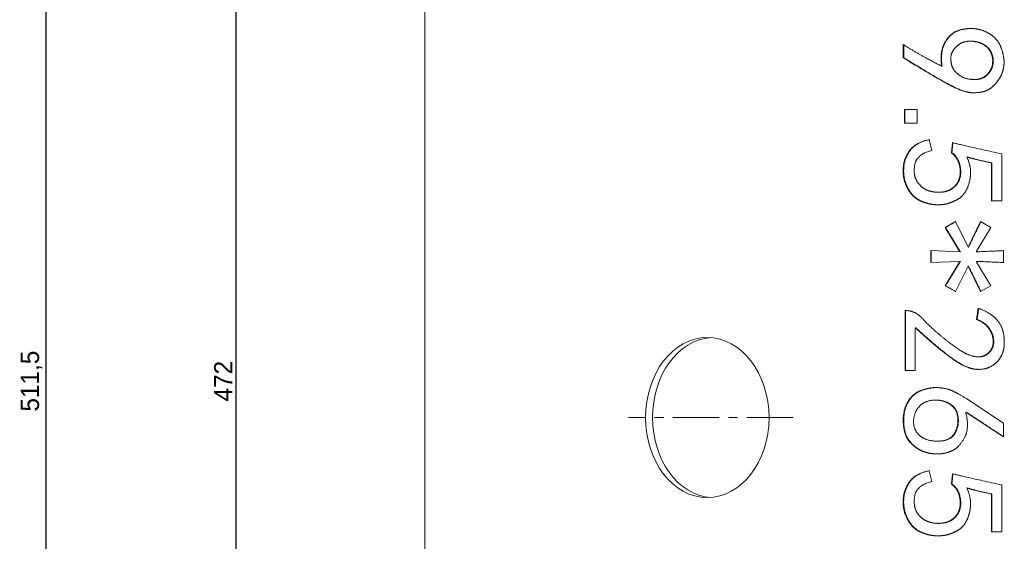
# Model space of a CAD drawing. Header units: millimetres. Extents: x 7284 to 21933, y -3393 to -31.
# Tile 3 of 60: x 8062 to 8197, y -761 to -689. Entities that reach past the tile are written whole.
import ezdxf

# ---------------------------------------------------------------- set-up
doc = ezdxf.new("R2010")
doc.units = ezdxf.units.MM
doc.header["$PDSIZE"] = -1
doc.linetypes.add('CENTER', pattern=[10.16, 6.35, -1.27, 1.27, -1.27])
doc.layers.add('1', color=7, linetype='Continuous', true_color=0xffffff)
doc.layers.add('60', color=7, linetype='Continuous', true_color=0xffffff)
doc.layers.add('dim', color=84, linetype='Continuous', lineweight=9)
doc.dimstyles.new('ISO-25', dxfattribs={"dimtxt": 2.5, "dimasz": 2.5, "dimexe": 1.25, "dimexo": 0.625, "dimtad": 1, "dimtxsty": 'Standard', "dimcen": 2.5, "dimadec": 0, "dimazin": 0, "dimtfac": 1, "dimtmove": 0, "dimatfit": 3, "dimfxl": 1, "dimarcsym": 0})

# ---------------------------------------------------------------- blocks, each defined once
blk = doc.blocks.new('*D43')
at = {"layer": 'Defpoints', "color": 0, "transparency": 16777216}
for p in [(8120.27, -502.91), (8091.69, -974.91), (8119.84, -974.91)]:
    blk.add_point(p, dxfattribs=at)
at = {"layer": 'dim', "color": 0, "linetype": 'Continuous', "lineweight": -2, "transparency": 16777216}
for p, q in [((8120.27, -502.91), (8091.19, -502.91)), ((8091.69, -504.91), (8091.69, -972.91)), ((8119.84, -974.91), (8091.19, -974.91))]:
    blk.add_line(p, q, dxfattribs=at)
at = {"layer": 'dim', "color": 0, "transparency": 16777216}
for points in [[(8091.36, -504.91), (8092.02, -504.91), (8091.69, -502.91)], [(8091.36, -972.91), (8092.02, -972.91), (8091.69, -974.91)]]:
    blk.add_solid(points, dxfattribs=at)
at = {"layer": 'dim', "color": 0, "transparency": 16777216, "insert": (8089.94, -738.91), "char_height": 2.5, "attachment_point": 5, "rotation": 90}
blk.add_mtext('472', dxfattribs=at)
blk = doc.blocks.new('*D44')
at = {"layer": 'Defpoints', "color": 0, "transparency": 16777216}
for p in [(8182.14, -483.16), (8065.58, -994.66), (8135.64, -994.66)]:
    blk.add_point(p, dxfattribs=at)
at = {"layer": 'dim', "color": 0, "linetype": 'Continuous', "lineweight": -2, "transparency": 16777216}
for p, q in [((8182.14, -483.16), (8065.08, -483.16)), ((8065.58, -485.16), (8065.58, -992.66)), ((8135.64, -994.66), (8065.08, -994.66))]:
    blk.add_line(p, q, dxfattribs=at)
at = {"layer": 'dim', "color": 0, "transparency": 16777216}
for points in [[(8065.25, -485.16), (8065.92, -485.16), (8065.58, -483.16)], [(8065.25, -992.66), (8065.92, -992.66), (8065.58, -994.66)]]:
    blk.add_solid(points, dxfattribs=at)
at = {"layer": 'dim', "color": 0, "transparency": 16777216, "insert": (8063.62, -738.91), "char_height": 2.5, "attachment_point": 5, "rotation": 90}
blk.add_mtext('511,5', dxfattribs=at)

msp = doc.modelspace()

# ---------------------------------------------------------------- linework, layer by layer
at = {"layer": '1', "color": 1, "linetype": 'CENTER', "lineweight": 13}
msp.add_line((8168.239, -743.909), (8145.613, -743.909), dxfattribs=at)
at = {"layer": '60', "color": 7, "linetype": 'Continuous', "lineweight": 18}
for p, q in [((8117.639, -972.709), (8117.639, -505.109)), ((8192.688, -692.212), (8192.624, -692.212)), ((8183.377, -694.483), (8183.377, -692.687)), ((8183.441, -692.687), (8183.441, -694.483)), ((8193.133, -697.477), (8193.197, -697.477)), ((8183.535, -703.458), (8183.535, -701.58)), ((8183.535, -701.58), (8185.266, -701.58)), ((8183.598, -701.58), (8183.598, -703.458)), ((8185.266, -701.58), (8185.266, -703.458)), ((8185.266, -703.458), (8183.535, -703.458)), ((8186.918, -705.738), (8187.311, -707.207)), ((8189.986, -707.534), (8190.144, -706.146)), ((8196.91, -707.697), (8196.91, -714.147)), ((8195.494, -714.147), (8195.494, -708.922)), ((8195.557, -708.922), (8195.557, -714.147)), ((8196.91, -714.147), (8195.494, -714.147)), ((8188.147, -714.684), (8188.211, -714.684)), ((8189.121, -717.801), (8190.537, -716.984)), ((8191.166, -721.148), (8189.121, -717.801)), ((8190.537, -716.984), (8192.268, -720.495)), ((8192.268, -720.495), (8193.999, -716.984)), ((8195.415, -717.801), (8193.369, -721.148)), ((8193.999, -716.984), (8195.415, -717.801)), ((8187.154, -722.618), (8187.154, -720.985)), ((8187.154, -720.985), (8191.166, -721.148)), ((8187.218, -720.987), (8187.218, -722.615)), ((8193.369, -721.148), (8197.146, -720.985)), ((8197.146, -720.985), (8197.146, -722.618)), ((8191.166, -722.454), (8187.154, -722.618)), ((8189.121, -725.802), (8191.166, -722.454)), ((8192.268, -723.107), (8190.537, -726.618)), ((8193.999, -726.618), (8192.268, -723.107)), ((8197.146, -722.618), (8193.369, -722.454)), ((8193.369, -722.454), (8195.415, -725.802)), ((8190.537, -726.618), (8189.121, -725.802)), ((8195.415, -725.802), (8193.999, -726.618)), ((8193.448, -730.449), (8193.684, -728.898)), ((8183.613, -737.47), (8183.613, -729.225)), ((8183.613, -729.225), (8183.928, -729.225)), ((8183.677, -729.225), (8183.677, -737.47)), ((8185.03, -731.592), (8185.03, -737.47)), ((8193.671, -735.576), (8193.735, -735.576)), ((8185.03, -737.47), (8183.613, -737.47)), ((8187.855, -741.509), (8187.791, -741.509)), ((8192.11, -741.356), (8197.146, -744.703)), ((8197.146, -746.581), (8191.953, -743.152)), ((8197.146, -744.703), (8197.146, -746.581)), ((8186.918, -751.215), (8187.311, -752.684)), ((8189.986, -753.011), (8190.144, -751.623)), ((8196.91, -753.174), (8196.91, -759.624)), ((8195.494, -759.624), (8195.494, -754.399)), ((8195.557, -754.399), (8195.557, -759.624)), ((8188.147, -760.161), (8188.211, -760.161)), ((8196.91, -759.624), (8195.494, -759.624))]:
    msp.add_line(p, q, dxfattribs=at)
at = {"layer": '60', "color": 7, "linetype": 'Continuous', "lineweight": 13}
msp.add_line((8117.639, -505.109), (8117.639, -972.709), dxfattribs=at)
at = {"layer": '60', "color": 7, "linetype": 'Continuous', "lineweight": 18}
msp.add_ellipse((8156.449, -743.909), major_axis=(0, -11), ratio=0.7709568, dxfattribs=at)
for start_param, end_param in [(3.197945, 4.712389), (4.712389, 6.2268329)]:
    msp.add_ellipse((8157.404, -743.909), major_axis=(0, -11), ratio=0.7709568, start_param=start_param, end_param=end_param, dxfattribs=at)
for points, degree in [([(8189.16, -692.238), (8189.986, -690.891), (8191.402, -690.605)], 2), ([(8191.466, -690.605), (8190.05, -690.891), (8189.224, -692.238)], 2), ([(8191.402, -690.605), (8192.819, -690.32), (8193.959, -690.646)], 2), ([(8192.726, -690.472), (8192.126, -690.472), (8191.466, -690.605)], 2), ([(8193.959, -690.646), (8195.1, -690.973), (8195.848, -691.667)], 2), ([(8188.649, -695.626), (8188.334, -693.585), (8189.16, -692.238)], 2), ([(8189.224, -692.238), (8188.398, -693.585), (8188.712, -695.626)], 2), ([(8192.189, -692.238), (8191.166, -692.361), (8190.498, -693.136)], 2), ([(8194.156, -692.565), (8193.212, -692.116), (8192.189, -692.238)], 2), ([(8192.687, -692.212), (8193.478, -692.212), (8194.22, -692.565)], 2), ([(8195.415, -693.789), (8195.1, -693.014), (8194.156, -692.565)], 2), ([(8194.22, -692.565), (8195.164, -693.014), (8195.479, -693.789)], 2), ([(8195.848, -691.667), (8196.595, -692.361), (8196.91, -693.34)], 2), ([(8183.377, -692.687), (8186.288, -694.483), (8188.649, -695.626)], 2), ([(8190.498, -693.136), (8189.829, -693.912), (8189.908, -694.81)], 2), ([(8195.651, -695.055), (8195.73, -694.565), (8195.415, -693.789)], 2), ([(8195.479, -693.789), (8195.793, -694.565), (8195.715, -695.055)], 2), ([(8196.91, -693.34), (8197.224, -694.32), (8197.224, -695.096)], 2), ([(8183.377, -694.483), (8183.441, -694.483)], 1), ([(8190.222, -698.484), (8188.57, -697.667), (8183.377, -694.483)], 2), ([(8183.441, -694.483), (8188.634, -697.667), (8190.286, -698.484)], 2), ([(8189.908, -694.81), (8189.986, -695.708), (8190.38, -696.238)], 2), ([(8195.1, -696.565), (8195.651, -695.871), (8195.651, -695.055)], 2), ([(8195.715, -695.055), (8195.715, -695.871), (8195.164, -696.565)], 2), ([(8195.651, -695.055), (8195.715, -695.055)], 1), ([(8197.224, -695.096), (8197.224, -695.871), (8196.91, -696.688)], 2), ([(8188.649, -695.626), (8188.712, -695.626)], 1), ([(8190.38, -696.238), (8190.773, -696.769), (8191.717, -697.259)], 2), ([(8193.723, -697.422), (8194.549, -697.259), (8195.1, -696.565)], 2), ([(8195.164, -696.565), (8194.613, -697.259), (8193.787, -697.422)], 2), ([(8191.717, -697.259), (8192.897, -697.586), (8193.723, -697.422)], 2), ([(8193.787, -697.422), (8193.514, -697.476), (8193.202, -697.477)], 2), ([(8196.91, -696.688), (8196.595, -697.504), (8195.966, -698.157)], 2), ([(8192.937, -699.3), (8191.874, -699.3), (8190.222, -698.484)], 2), ([(8190.286, -698.484), (8191.938, -699.3), (8193, -699.3)], 2), ([(8194.667, -699.055), (8193.999, -699.3), (8192.937, -699.3)], 2), ([(8192.937, -699.3), (8193, -699.3)], 1), ([(8195.966, -698.157), (8195.336, -698.81), (8194.667, -699.055)], 2), ([(8184.243, -707.248), (8185.03, -706.146), (8186.918, -705.738)], 2), ([(8186.982, -705.738), (8185.093, -706.146), (8184.307, -707.248)], 2), ([(8183.377, -709.575), (8183.456, -708.35), (8184.243, -707.248)], 2), ([(8184.307, -707.248), (8183.52, -708.35), (8183.441, -709.575)], 2), ([(8187.311, -707.207), (8185.187, -707.779), (8184.951, -709.167)], 2), ([(8190.207, -706.146), (8190.05, -707.534)], 1), ([(8190.144, -706.146), (8190.616, -706.309), (8196.91, -707.697)], 2), ([(8189.986, -707.534), (8190.05, -707.534)], 1), ([(8191.088, -709.207), (8190.852, -708.187), (8189.986, -707.534)], 2), ([(8190.05, -707.534), (8190.915, -708.187), (8191.151, -709.207)], 2), ([(8192.11, -708.105), (8192.174, -708.105)], 1), ([(8195.494, -708.922), (8193.369, -708.513), (8192.11, -708.105)], 2), ([(8192.11, -708.105), (8192.661, -709.33), (8192.622, -710.391)], 2), ([(8192.174, -708.105), (8193.433, -708.513), (8195.557, -708.922)], 2), ([(8183.653, -711.738), (8183.299, -710.799), (8183.377, -709.575)], 2), ([(8183.441, -709.575), (8183.362, -710.799), (8183.716, -711.738)], 2), ([(8184.951, -709.167), (8184.715, -710.554), (8185.226, -711.412)], 2), ([(8191.088, -711.044), (8191.324, -710.228), (8191.088, -709.207)], 2), ([(8191.151, -709.207), (8191.387, -710.228), (8191.151, -711.044)], 2), ([(8195.494, -708.922), (8195.557, -708.922)], 1), ([(8185.226, -711.412), (8185.738, -712.269), (8186.564, -712.636)], 2), ([(8190.144, -712.391), (8190.852, -711.861), (8191.088, -711.044)], 2), ([(8191.151, -711.044), (8190.915, -711.861), (8190.207, -712.391)], 2), ([(8192.622, -710.391), (8192.583, -711.452), (8192.15, -712.432)], 2), ([(8184.597, -713.33), (8184.007, -712.677), (8183.653, -711.738)], 2), ([(8183.716, -711.738), (8184.071, -712.677), (8184.661, -713.33)], 2), ([(8186.564, -712.636), (8187.39, -713.004), (8188.413, -712.963)], 2), ([(8188.413, -712.963), (8189.435, -712.922), (8190.144, -712.391)], 2), ([(8190.207, -712.391), (8189.499, -712.922), (8188.476, -712.963)], 2), ([(8192.15, -712.432), (8191.717, -713.412), (8190.97, -713.861)], 2), ([(8186.092, -714.31), (8185.187, -713.983), (8184.597, -713.33)], 2), ([(8184.661, -713.33), (8185.251, -713.983), (8186.155, -714.31)], 2), ([(8188.413, -712.963), (8188.476, -712.963)], 1), ([(8190.97, -713.861), (8190.222, -714.31), (8189.475, -714.514)], 2), ([(8187.862, -714.677), (8186.997, -714.636), (8186.092, -714.31)], 2), ([(8186.155, -714.31), (8187.06, -714.636), (8187.926, -714.677)], 2), ([(8189.475, -714.514), (8188.727, -714.718), (8187.862, -714.677)], 2), ([(8189.121, -717.801), (8189.184, -717.801)], 1), ([(8190.601, -716.984), (8189.184, -717.801)], 1), ([(8189.184, -717.801), (8191.23, -721.148)], 1), ([(8194.062, -716.984), (8192.332, -720.495)], 1), ([(8192.268, -720.495), (8192.332, -720.495)], 1), ([(8197.209, -720.985), (8193.433, -721.148)], 1), ([(8191.166, -721.148), (8191.23, -721.148)], 1), ([(8193.369, -721.148), (8193.433, -721.148)], 1), ([(8191.23, -722.454), (8189.184, -725.802)], 1), ([(8191.166, -722.454), (8191.23, -722.454)], 1), ([(8192.268, -723.107), (8192.332, -723.107)], 1), ([(8192.332, -723.107), (8194.062, -726.618)], 1), ([(8193.369, -722.454), (8193.433, -722.454)], 1), ([(8193.433, -722.454), (8197.209, -722.618)], 1), ([(8189.121, -725.802), (8189.184, -725.802)], 1), ([(8189.184, -725.802), (8190.601, -726.618)], 1), ([(8193.748, -728.898), (8193.512, -730.449)], 1), ([(8193.684, -728.898), (8195.494, -729.551), (8196.32, -730.572)], 2), ([(8183.928, -729.225), (8185.108, -729.306), (8186.052, -730.367)], 2), ([(8186.052, -730.367), (8186.997, -731.429), (8189.003, -733.062)], 2), ([(8193.448, -730.449), (8193.512, -730.449)], 1), ([(8195.1, -731.633), (8194.549, -730.857), (8193.448, -730.449)], 2), ([(8193.512, -730.449), (8194.613, -730.857), (8195.164, -731.633)], 2), ([(8185.03, -731.592), (8185.093, -731.592)], 1), ([(8190.34, -736.001), (8188.649, -734.858), (8185.03, -731.592)], 2), ([(8185.093, -731.592), (8188.712, -734.858), (8190.404, -736.001)], 2), ([(8195.73, -733.266), (8195.651, -732.408), (8195.1, -731.633)], 2), ([(8195.164, -731.633), (8195.715, -732.408), (8195.793, -733.266)], 2), ([(8196.32, -730.572), (8197.146, -731.592), (8197.224, -732.98)], 2), ([(8189.003, -733.062), (8191.009, -734.694), (8192.11, -735.184)], 2), ([(8197.224, -732.98), (8197.303, -733.796), (8197.185, -734.449)], 2), ([(8195.297, -734.776), (8195.808, -734.123), (8195.73, -733.266)], 2), ([(8195.793, -733.266), (8195.872, -734.123), (8195.361, -734.776)], 2), ([(8197.185, -734.449), (8197.067, -735.103), (8196.634, -735.797)], 2), ([(8192.11, -735.184), (8193.212, -735.674), (8193.999, -735.552)], 2), ([(8194.062, -735.552), (8193.905, -735.576), (8193.736, -735.576)], 2), ([(8193.999, -735.552), (8194.785, -735.429), (8195.297, -734.776)], 2), ([(8195.361, -734.776), (8194.849, -735.429), (8194.062, -735.552)], 2), ([(8196.634, -735.797), (8196.202, -736.49), (8195.336, -736.94)], 2), ([(8193.251, -737.266), (8192.032, -737.144), (8190.34, -736.001)], 2), ([(8190.404, -736.001), (8192.095, -737.144), (8193.315, -737.266)], 2), ([(8195.336, -736.94), (8194.471, -737.389), (8193.251, -737.266)], 2), ([(8193.315, -737.266), (8193.576, -737.292), (8193.821, -737.292)], 2), ([(8185.856, -740.172), (8187.075, -739.723), (8188.216, -739.805)], 2), ([(8187.933, -739.792), (8186.955, -739.791), (8185.919, -740.172)], 2), ([(8188.216, -739.805), (8189.357, -739.886), (8190.144, -740.254)], 2), ([(8183.967, -741.805), (8184.636, -740.621), (8185.856, -740.172)], 2), ([(8185.919, -740.172), (8184.7, -740.621), (8184.031, -741.805)], 2), ([(8190.144, -740.254), (8190.93, -740.621), (8192.11, -741.356)], 2), ([(8183.377, -744.662), (8183.299, -742.989), (8183.967, -741.805)], 2), ([(8184.031, -741.805), (8183.362, -742.989), (8183.441, -744.662)], 2), ([(8185.62, -742.335), (8184.872, -743.07), (8184.794, -744.295)], 2), ([(8187.508, -741.519), (8186.367, -741.601), (8185.62, -742.335)], 2), ([(8189.672, -742.009), (8188.649, -741.437), (8187.508, -741.519)], 2), ([(8187.572, -741.519), (8188.712, -741.437), (8189.735, -742.009)], 2), ([(8190.852, -743.846), (8190.694, -742.58), (8189.672, -742.009)], 2), ([(8189.735, -742.009), (8190.758, -742.58), (8190.915, -743.846)], 2), ([(8190.38, -746.132), (8191.009, -745.111), (8190.852, -743.846)], 2), ([(8190.915, -743.846), (8191.073, -745.111), (8190.443, -746.132)], 2), ([(8191.953, -743.152), (8192.504, -745.356), (8191.796, -746.662)], 2), ([(8191.953, -743.152), (8192.017, -743.152)], 1), ([(8192.017, -743.152), (8197.209, -746.581)], 1), ([(8184.282, -747.275), (8183.456, -746.336), (8183.377, -744.662)], 2), ([(8183.441, -744.662), (8183.52, -746.336), (8184.346, -747.275)], 2), ([(8184.794, -744.295), (8184.715, -745.519), (8185.58, -746.336)], 2), ([(8185.58, -746.336), (8186.446, -747.152), (8188.098, -747.152)], 2), ([(8188.098, -747.152), (8189.75, -747.152), (8190.38, -746.132)], 2), ([(8190.443, -746.132), (8189.814, -747.152), (8188.162, -747.152)], 2), ([(8191.796, -746.662), (8191.088, -747.969), (8190.183, -748.418)], 2), ([(8186.131, -748.581), (8185.108, -748.213), (8184.282, -747.275)], 2), ([(8184.346, -747.275), (8185.172, -748.213), (8186.195, -748.581)], 2), ([(8188.098, -747.152), (8188.162, -747.152)], 1), ([(8188.216, -748.907), (8187.154, -748.948), (8186.131, -748.581)], 2), ([(8186.195, -748.581), (8187.218, -748.948), (8188.28, -748.907)], 2), ([(8190.183, -748.418), (8189.278, -748.867), (8188.216, -748.907)], 2), ([(8188.216, -748.907), (8188.28, -748.907)], 1), ([(8184.243, -752.725), (8185.03, -751.623), (8186.918, -751.215)], 2), ([(8186.982, -751.215), (8185.093, -751.623), (8184.307, -752.725)], 2), ([(8190.207, -751.623), (8190.05, -753.011)], 1), ([(8190.144, -751.623), (8190.616, -751.786), (8196.91, -753.174)], 2), ([(8183.377, -755.052), (8183.456, -753.827), (8184.243, -752.725)], 2), ([(8184.307, -752.725), (8183.52, -753.827), (8183.441, -755.052)], 2), ([(8187.311, -752.684), (8185.187, -753.256), (8184.951, -754.644)], 2), ([(8191.088, -754.684), (8190.852, -753.664), (8189.986, -753.011)], 2), ([(8189.986, -753.011), (8190.05, -753.011)], 1), ([(8190.05, -753.011), (8190.915, -753.664), (8191.151, -754.684)], 2), ([(8184.951, -754.644), (8184.715, -756.031), (8185.226, -756.889)], 2), ([(8191.088, -756.521), (8191.324, -755.705), (8191.088, -754.684)], 2), ([(8191.151, -754.684), (8191.387, -755.705), (8191.151, -756.521)], 2), ([(8195.494, -754.399), (8193.369, -753.99), (8192.11, -753.582)], 2), ([(8192.11, -753.582), (8192.661, -754.807), (8192.622, -755.868)], 2), ([(8192.11, -753.582), (8192.174, -753.582)], 1), ([(8192.174, -753.582), (8193.433, -753.99), (8195.557, -754.399)], 2), ([(8195.494, -754.399), (8195.557, -754.399)], 1), ([(8183.653, -757.215), (8183.299, -756.276), (8183.377, -755.052)], 2), ([(8183.441, -755.052), (8183.362, -756.276), (8183.716, -757.215)], 2), ([(8192.622, -755.868), (8192.583, -756.929), (8192.15, -757.909)], 2), ([(8184.597, -758.807), (8184.007, -758.154), (8183.653, -757.215)], 2), ([(8183.716, -757.215), (8184.071, -758.154), (8184.661, -758.807)], 2), ([(8185.226, -756.889), (8185.738, -757.746), (8186.564, -758.113)], 2), ([(8190.144, -757.868), (8190.852, -757.338), (8191.088, -756.521)], 2), ([(8191.151, -756.521), (8190.915, -757.338), (8190.207, -757.868)], 2), ([(8186.092, -759.787), (8185.187, -759.46), (8184.597, -758.807)], 2), ([(8184.661, -758.807), (8185.251, -759.46), (8186.155, -759.787)], 2), ([(8186.564, -758.113), (8187.39, -758.481), (8188.413, -758.44)], 2), ([(8188.413, -758.44), (8189.435, -758.399), (8190.144, -757.868)], 2), ([(8188.413, -758.44), (8188.476, -758.44)], 1), ([(8190.207, -757.868), (8189.499, -758.399), (8188.476, -758.44)], 2), ([(8192.15, -757.909), (8191.717, -758.889), (8190.97, -759.338)], 2), ([(8187.862, -760.154), (8186.997, -760.113), (8186.092, -759.787)], 2), ([(8186.155, -759.787), (8187.06, -760.113), (8187.926, -760.154)], 2), ([(8189.475, -759.991), (8188.727, -760.195), (8187.862, -760.154)], 2), ([(8190.97, -759.338), (8190.222, -759.787), (8189.475, -759.991)], 2)]:
    msp.add_open_spline(points, degree=degree, dxfattribs=at)

# ---------------------------------------------------------------- dimensions: what is measured, and where the dimension line sits
at = {"layer": 'dim'}
for base, p1, p2, picture, middle in [((8065.582, -994.659), (8182.139, -483.159), (8135.639, -994.659), '*D44', (8063.623, -738.909)), ((8091.69, -974.909), (8120.265, -502.909), (8119.839, -974.909), '*D43', (8089.94, -738.909))]:
    dim = msp.add_linear_dim(base=base, p1=p1, p2=p2, angle=90, dimstyle='ISO-25', override={"dimasz": 2, "dimexe": 0.49975, "dimexo": 0, "dimgap": 0.49975, "dimadec": 2, "dimazin": 2, "dimtzin": 0, "dimarcsym": 1}, dxfattribs=at)
    dim.commit()
    dim.dimension.update_dxf_attribs({"geometry": picture, "text_midpoint": middle})

doc.saveas('drawing.dxf')
